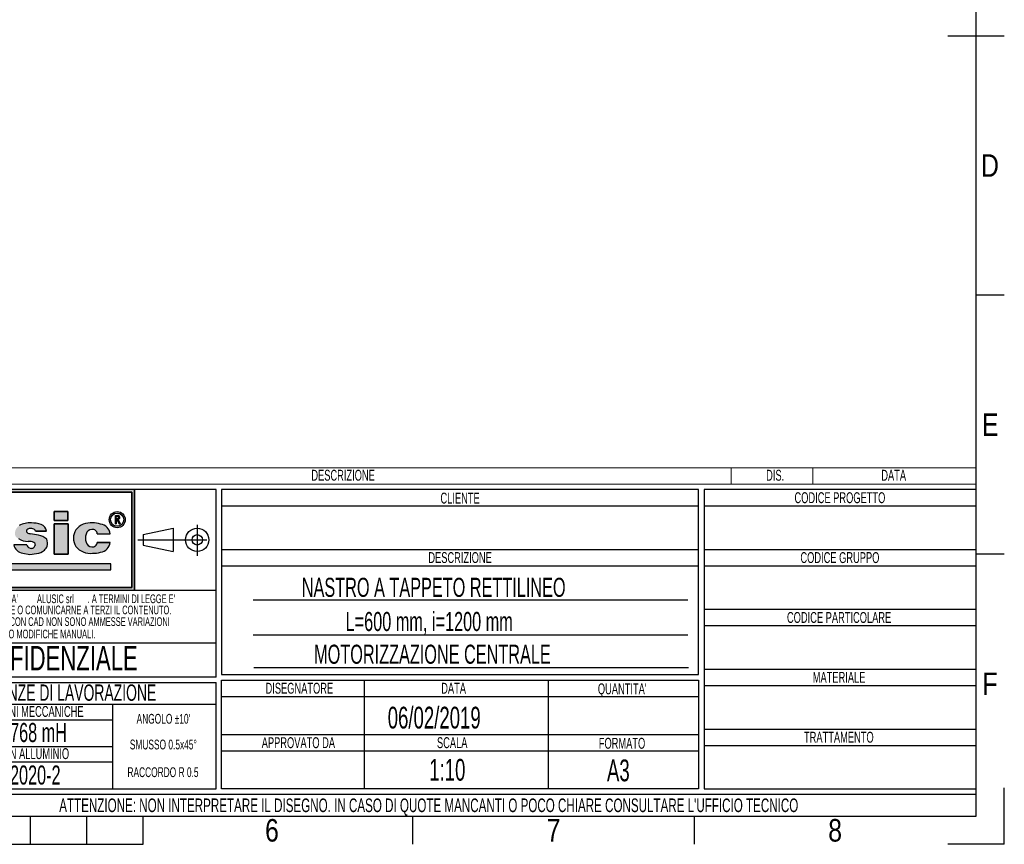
# Model space of a CAD drawing. Header units: millimetres. Extents: x 0 to 420, y 0 to 297.
# Tile 24 of 34: x 239 to 420, y 0 to 151. Entities that reach past the tile are written whole.
import ezdxf
from ezdxf.enums import TextEntityAlignment as Align

# ---------------------------------------------------------------- set-up
doc = ezdxf.new("R2010")
doc.units = ezdxf.units.MM
doc.linetypes.add('CENTERX2', pattern=[20.319999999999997, 12.7, -2.54, 2.54, -2.54])
doc.layers.add('CARTIGLIO', color=140, linetype='Continuous')
doc.styles.add('SLDTEXTSTYLE0', font='TXT', dxfattribs={"width": 0.6382978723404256})
doc.styles.add('SLDTEXTSTYLE1', font='TXT', dxfattribs={"width": 0.675})
doc.styles.add('SLDTEXTSTYLE2', font='TXT', dxfattribs={"width": 0.8214676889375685})

# ---------------------------------------------------------------- blocks, each defined once
blk = doc.blocks.new('SW_NOTE_0')
at = {"layer": 'CARTIGLIO', "color": 0, "insert": (7.526595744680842, 2.578135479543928), "char_height": 2, "attachment_point": 2, "style": 'SLDTEXTSTYLE0'}
blk.add_mtext('TRATTAMENTO', dxfattribs=at)
blk = doc.blocks.new('SW_NOTE_0_1')
at = {"layer": 'CARTIGLIO', "color": 0, "insert": (85.40558510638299, 3.222669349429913), "char_height": 2.5, "attachment_point": 2, "style": 'SLDTEXTSTYLE0'}
blk.add_mtext("ATTENZIONE: NON INTERPRETARE IL DISEGNO. IN CASO DI QUOTE MANCANTI O POCO CHIARE CONSULTARE L'UFFICIO TECNICO", dxfattribs=at)
blk = doc.blocks.new('SW_NOTE_0_2')
at = {"layer": 'CARTIGLIO', "color": 0, "insert": (3.510638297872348, 2.578135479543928), "char_height": 2, "attachment_point": 2, "style": 'SLDTEXTSTYLE0'}
blk.add_mtext('SCALA', dxfattribs=at)
blk = doc.blocks.new('SW_NOTE_0_3')
at = {"layer": 'CARTIGLIO', "color": 0, "insert": (8.670212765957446, 2.578135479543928), "char_height": 2, "attachment_point": 2, "style": 'SLDTEXTSTYLE0'}
blk.add_mtext('APPROVATO DA', dxfattribs=at)
blk = doc.blocks.new('SW_NOTE_0_4')
at = {"layer": 'CARTIGLIO', "color": 0, "insert": (5.398936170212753, 2.578135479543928), "char_height": 2, "attachment_point": 2, "style": 'SLDTEXTSTYLE0'}
blk.add_mtext('FORMATO', dxfattribs=at)
blk = doc.blocks.new('SW_NOTE_0_5')
at = {"layer": 'CARTIGLIO', "color": 0, "insert": (7.606382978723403, 2.578135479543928), "char_height": 2, "attachment_point": 2, "style": 'SLDTEXTSTYLE0'}
blk.add_mtext('DISEGNATORE', dxfattribs=at)
blk = doc.blocks.new('SW_NOTE_0_6')
at = {"layer": 'CARTIGLIO', "color": 0, "insert": (2.845744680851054, 2.578135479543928), "char_height": 2, "attachment_point": 2, "style": 'SLDTEXTSTYLE0'}
blk.add_mtext('DATA', dxfattribs=at)
blk = doc.blocks.new('SW_NOTE_0_7')
at = {"layer": 'CARTIGLIO', "color": 0, "insert": (5.558510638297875, 2.578135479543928), "char_height": 2, "attachment_point": 2, "style": 'SLDTEXTSTYLE0'}
blk.add_mtext("QUANTITA'", dxfattribs=at)
blk = doc.blocks.new('SW_NOTE_0_8')
at = {"layer": 'CARTIGLIO', "color": 0, "insert": (7.10106382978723, 2.578135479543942), "char_height": 2, "attachment_point": 2, "style": 'SLDTEXTSTYLE0'}
blk.add_mtext('DESCRIZIONE', dxfattribs=at)
blk = doc.blocks.new('SW_NOTE_0_9')
at = {"layer": 'CARTIGLIO', "color": 0, "insert": (4.228723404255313, 2.578135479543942), "char_height": 2, "attachment_point": 2, "style": 'SLDTEXTSTYLE0'}
blk.add_mtext('CLIENTE', dxfattribs=at)
blk = doc.blocks.new('SW_NOTE_0_10')
at = {"layer": 'CARTIGLIO', "color": 0, "insert": (5.691489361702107, 2.578135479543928), "char_height": 2, "attachment_point": 2, "style": 'SLDTEXTSTYLE0'}
blk.add_mtext('MATERIALE', dxfattribs=at)
blk = doc.blocks.new('SW_NOTE_0_11')
at = {"layer": 'CARTIGLIO', "color": 0, "insert": (12.15425531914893, 2.578135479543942), "char_height": 2, "attachment_point": 2, "style": 'SLDTEXTSTYLE0'}
blk.add_mtext('CODICE PARTICOLARE', dxfattribs=at)
blk = doc.blocks.new('SW_NOTE_0_12')
at = {"layer": 'CARTIGLIO', "color": 0, "insert": (9.547872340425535, 2.578135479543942), "char_height": 2, "attachment_point": 2, "style": 'SLDTEXTSTYLE0'}
blk.add_mtext('CODICE GRUPPO', dxfattribs=at)
blk = doc.blocks.new('SW_NOTE_0_13')
at = {"layer": 'CARTIGLIO', "color": 0, "insert": (10.69148936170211, 2.578135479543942), "char_height": 2, "attachment_point": 2, "style": 'SLDTEXTSTYLE0'}
blk.add_mtext('CODICE PROGETTO', dxfattribs=at)
blk = doc.blocks.new('SW_NOTE_0_14')
at = {"layer": 'CARTIGLIO', "color": 0, "insert": (6.67819148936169, 2.320321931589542), "char_height": 1.8, "attachment_point": 2, "style": 'SLDTEXTSTYLE0'}
blk.add_mtext("ANGOLO ±10'", dxfattribs=at)
blk = doc.blocks.new('SW_NOTE_0_15')
at = {"layer": 'CARTIGLIO', "color": 0, "insert": (23.93617021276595, 3.867203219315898), "char_height": 3, "attachment_point": 2, "style": 'SLDTEXTSTYLE0'}
blk.add_mtext('TOLLERANZE DI LAVORAZIONE', dxfattribs=at)
blk = doc.blocks.new('SW_NOTE_0_16')
at = {"layer": 'CARTIGLIO', "color": 0, "insert": (21.07265624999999, 5.800804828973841), "char_height": 4.500000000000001, "attachment_point": 2, "style": 'SLDTEXTSTYLE1'}
blk.add_mtext('CONFIDENZIALE', dxfattribs=at)
blk = doc.blocks.new('SW_NOTE_0_17')
at = {"layer": 'CARTIGLIO', "color": 0, "insert": (28.04255319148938, 2.062508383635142), "char_height": 1.6, "attachment_point": 2, "style": 'SLDTEXTSTYLE0'}
blk.add_mtext('DISEGNO ESEGUITO CON CAD NON SONO AMMESSE VARIAZIONI', dxfattribs=at)
blk = doc.blocks.new('SW_NOTE_0_18')
at = {"layer": 'CARTIGLIO', "color": 0, "insert": (27.3404255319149, 2.062508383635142), "char_height": 1.6, "attachment_point": 2, "style": 'SLDTEXTSTYLE0'}
blk.add_mtext('VIETATO RIPRODURRE O COMUNICARNE A TERZI IL CONTENUTO.', dxfattribs=at)
blk = doc.blocks.new('SW_NOTE_0_19')
at = {"layer": 'CARTIGLIO', "color": 0, "insert": (7.587765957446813, 2.320321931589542), "char_height": 1.8, "attachment_point": 2, "style": 'SLDTEXTSTYLE0'}
blk.add_mtext('SMUSSO 0.5x45°', dxfattribs=at)
blk = doc.blocks.new('SW_NOTE_0_20')
at = {"layer": 'CARTIGLIO', "color": 0, "insert": (10.40425531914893, 2.062508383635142), "char_height": 1.6, "attachment_point": 2, "style": 'SLDTEXTSTYLE0'}
blk.add_mtext('O MODIFICHE MANUALI.', dxfattribs=at)
blk = doc.blocks.new('SW_NOTE_0_21')
at = {"layer": 'CARTIGLIO', "color": 0, "char_height": 1.6, "attachment_point": 2, "style": 'SLDTEXTSTYLE0'}
for s, insert in [("DISEGNO DI PROPRIETA'", (10.27659574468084, 2.062508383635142)), ('ALUSIC srl', (25.45120500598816, 2.062508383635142)), (". A TERMINI DI LEGGE E'", (39.41078027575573, 2.062508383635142))]:
    blk.add_mtext(s, dxfattribs=dict(at, insert=insert))
blk = doc.blocks.new('SW_NOTE_0_22')
at = {"layer": 'CARTIGLIO', "color": 0, "insert": (8.569148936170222, 2.320321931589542), "char_height": 1.8, "attachment_point": 2, "style": 'SLDTEXTSTYLE0'}
blk.add_mtext('RACCORDO R 0.5', dxfattribs=at)
blk = doc.blocks.new('SW_NOTE_0_23')
at = {"layer": 'CARTIGLIO', "color": 0, "insert": (18.30319148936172, 2.578135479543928), "char_height": 2, "attachment_point": 2, "style": 'SLDTEXTSTYLE0'}
blk.add_mtext('PER LAVORAZIONI MECCANICHE', dxfattribs=at)
blk = doc.blocks.new('SW_NOTE_0_24')
at = {"layer": 'CARTIGLIO', "color": 0, "insert": (15.68484042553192, 4.511737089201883), "char_height": 3.5, "attachment_point": 2, "style": 'SLDTEXTSTYLE0'}
blk.add_mtext('UNI-ISO 2768 mH', dxfattribs=at)
blk = doc.blocks.new('SW_NOTE_0_25')
at = {"layer": 'CARTIGLIO', "color": 0, "insert": (13.85638297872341, 2.578135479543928), "char_height": 2, "attachment_point": 2, "style": 'SLDTEXTSTYLE0'}
blk.add_mtext('PER PROFILI IN ALLUMINIO', dxfattribs=at)
blk = doc.blocks.new('SW_NOTE_0_26')
at = {"layer": 'CARTIGLIO', "color": 0, "insert": (14.05585106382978, 4.511737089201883), "char_height": 3.5, "attachment_point": 2, "style": 'SLDTEXTSTYLE0'}
blk.add_mtext('UNI-EN 12020-2', dxfattribs=at)
blk = doc.blocks.new('SW_NOTE_0_28')
at = {"layer": 'CARTIGLIO', "color": 0, "insert": (2.845744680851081, 2.578135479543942), "char_height": 2, "attachment_point": 2, "style": 'SLDTEXTSTYLE0'}
blk.add_mtext('DATA', dxfattribs=at)
blk = doc.blocks.new('SW_NOTE_0_29')
at = {"layer": 'CARTIGLIO', "color": 0, "insert": (7.10106382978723, 2.578135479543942), "char_height": 2, "attachment_point": 2, "style": 'SLDTEXTSTYLE0'}
blk.add_mtext('DESCRIZIONE', dxfattribs=at)
blk = doc.blocks.new('SW_NOTE_0_30')
at = {"layer": 'CARTIGLIO', "color": 0, "insert": (1.968085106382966, 2.578135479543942), "char_height": 2, "attachment_point": 2, "style": 'SLDTEXTSTYLE0'}
blk.add_mtext('DIS.', dxfattribs=at)
blk = doc.blocks.new('Cartiglio ALUSIC')
at = {"layer": 'CARTIGLIO'}
h = blk.add_hatch(color=256, dxfattribs=at)
h.paths.add_polyline_path([(113.971100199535, 149.9990413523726), (113.971100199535, 131.4990413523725), (158.971100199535, 131.4990413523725), (158.971100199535, 149.9990413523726)], flags=0)
h.paths.add_polyline_path([(114.471100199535, 131.9990413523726), (114.471100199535, 149.4990413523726), (158.471100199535, 149.4990413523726), (158.471100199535, 131.9990413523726)], flags=0)
for points in [[(128.0219401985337, 145.7956943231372), (125.5527056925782, 145.7956943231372), (125.5527056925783, 135.2696801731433), (154.6424359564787, 135.2696801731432), (154.6424359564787, 136.3597302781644), (128.0219401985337, 136.3597302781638)], [(144.2116339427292, 145.9308884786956), (144.2116339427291, 144.3245774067), (146.6985305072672, 144.3245774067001), (146.6985305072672, 145.9308884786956)], [(146.7838932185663, 143.6808359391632), (144.2116339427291, 143.6808359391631), (144.2116339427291, 138.1064632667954), (146.7838932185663, 138.1064632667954)]]:
    blk.add_hatch(color=256, dxfattribs=at).paths.add_polyline_path(points, flags=0)
h = blk.add_hatch(color=256, dxfattribs=at)
edge = h.paths.add_edge_path(flags=0)
edge.add_arc((155.7921827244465, 144.4510199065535), 1.479868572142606, 0, 360)
edge = h.paths.add_edge_path(flags=0)
edge.add_arc((155.7921827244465, 144.4510199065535), 1.214864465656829, 0, 360)
h = blk.add_hatch(color=256, dxfattribs=at)
edge = h.paths.add_edge_path(flags=0)
edge.add_arc((155.8903200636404, 144.8676091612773), 0.3723980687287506, 277.1406326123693, 450.0000000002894)
edge.add_line((155.8903200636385, 145.240007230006), (155.450204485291, 145.240007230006))
edge.add_line((155.450204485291, 145.240007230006), (155.450204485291, 143.6880606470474))
edge.add_line((155.450204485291, 143.6880606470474), (155.605611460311, 143.6880606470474))
edge.add_line((155.605611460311, 143.6880606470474), (155.605611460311, 144.4952110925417))
edge.add_line((155.605611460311, 144.4952110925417), (155.764003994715, 144.4952110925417))
edge.add_line((155.764003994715, 144.4952110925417), (156.171212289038, 143.6880606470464))
edge.add_line((156.171212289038, 143.6880606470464), (156.3452765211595, 143.6880606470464))
edge.add_line((156.3452765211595, 143.6880606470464), (155.9366110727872, 144.4980993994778))
edge = h.paths.add_edge_path(flags=0)
edge.add_line((155.6056114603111, 145.0846002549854), (155.8903200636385, 145.0846002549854))
edge.add_arc((155.8903200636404, 144.8676091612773), 0.2169910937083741, -90.00000000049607, 90.00000000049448, ccw=False)
edge.add_line((155.8903200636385, 144.6506180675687), (155.6056114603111, 144.6506180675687))
edge.add_line((155.6056114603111, 144.6506180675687), (155.6056114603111, 145.0846002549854))
h = blk.add_hatch(color=256, dxfattribs=at)
edge = h.paths.add_edge_path(flags=0)
edge.add_line((139.7219511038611, 138.0874905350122), (140.9616140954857, 138.2313935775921))
edge.add_arc((140.6251358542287, 140.9172664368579), 2.706867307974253, 277.1406456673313, 311.0032214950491)
edge.add_arc((141.7459062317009, 139.8536948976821), 1.178212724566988, 303.7868133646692, 347.8980612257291)
edge.add_arc((141.0550130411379, 140.1458147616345), 1.920162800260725, 343.6935231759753, 381.4193527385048)
edge.add_arc((140.9170023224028, 138.8528855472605), 2.77207698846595, 46.00269433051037, 81.25096772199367)
edge.add_arc((133.1604335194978, 99.54681763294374), 42.8338661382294, 78.993004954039, 81.01866969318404)
edge.add_arc((140.0875549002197, 143.5111497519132), 1.672976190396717, 238.77709912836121, 261.74465207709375, ccw=False)
edge.add_arc((139.511171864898, 142.3534770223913), 0.3988810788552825, 114.64010585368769, 223.1865854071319, ccw=False)
edge.add_arc((139.9292750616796, 141.471492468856), 1.374925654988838, 90.51660503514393, 115.15343256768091, ccw=False)
edge.add_arc((139.978971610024, 141.8617877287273), 0.986530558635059, 50.69488274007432, 93.60864602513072, ccw=False)
edge.add_arc((140.2656634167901, 142.2302567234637), 0.519939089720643, 14.547573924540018, 49.4198797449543, ccw=False)
edge.add_line((140.7689329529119, 142.3608569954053), (142.7634621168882, 142.3608569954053))
edge.add_arc((141.3534729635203, 142.2214802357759), 1.416861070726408, 5.645321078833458, 71.38339334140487)
edge.add_arc((140.0918708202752, 138.6413140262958), 5.212710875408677, 70.80435731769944, 90.86664277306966)
edge.add_arc((139.6876943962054, 140.01898057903), 3.848224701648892, 85.15036290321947, 119.9120405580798)
edge.add_arc((138.7589405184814, 141.8826763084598), 1.774008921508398, 123.9309471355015, 174.9914571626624)
edge.add_arc((138.007121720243, 141.9227892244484), 1.021881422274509, 173.5516105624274, 249.3813116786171)
edge.add_arc((139.4480837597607, 143.8857829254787), 3.430150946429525, 238.3320469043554, 269.1908231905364)
edge.add_arc((139.5671105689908, 138.3083973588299), 2.154096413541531, 64.99796384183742, 94.45891481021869, ccw=False)
edge.add_arc((140.3551381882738, 139.8813550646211), 0.398545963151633, -35.586121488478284, 72.11412463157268, ccw=False)
edge.add_arc((139.9862171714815, 139.9393420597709), 0.7512299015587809, 245.201083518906, 337.29941344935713, ccw=False)
edge.add_arc((139.934335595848, 140.0154535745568), 0.8024620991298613, 192.5591591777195, 250.8523518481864, ccw=False)
edge.add_line((139.1510748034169, 139.8409601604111), (136.768183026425, 139.8409601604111))
edge.add_arc((138.8654850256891, 140.4022414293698), 2.1711085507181, 194.9824340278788, 258.3364147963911)
edge.add_line((138.4265630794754, 138.2759630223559), (139.7219511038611, 138.0874905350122))
h = blk.add_hatch(color=256, dxfattribs=at)
edge = h.paths.add_edge_path(flags=0)
edge.add_arc((151.1448446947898, 140.5631500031), 1.095489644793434, 191.1589777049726, 269.9285492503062, ccw=False)
edge.add_arc((152.2932291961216, 141.066632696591), 2.335462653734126, 162.1599290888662, 197.8400709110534, ccw=False)
edge.add_arc((151.1448446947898, 141.5701153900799), 1.095489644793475, 90.07145075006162, 168.8410222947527, ccw=False)
edge.add_arc((151.2517282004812, 141.8150308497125), 0.8574339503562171, 2.566657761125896, 97.25285314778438, ccw=False)
edge.add_line((152.108301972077, 141.8534281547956), (154.4848142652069, 141.8534281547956))
edge.add_arc((152.4212904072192, 141.6061501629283), 2.078287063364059, 6.833333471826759, 81.00039250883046)
edge.add_arc((151.336234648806, 138.6914263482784), 5.163706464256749, 74.1517675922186, 91.31975036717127)
edge.add_arc((150.8738064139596, 140.4366829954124), 3.434301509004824, 84.25969198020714, 140.8312604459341)
edge.add_arc((150.5707293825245, 141.0666326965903), 2.817144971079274, 146.8823062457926, 213.1176937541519)
edge.add_arc((150.87380641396, 141.6965823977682), 3.434301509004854, 219.1687395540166, 275.7403080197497)
edge.add_arc((151.3362346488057, 143.4418390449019), 5.163706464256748, 268.6802496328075, 285.8482324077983)
edge.add_arc((152.4212904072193, 140.5271152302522), 2.078287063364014, 278.9996074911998, 353.1666665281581)
edge.add_line((154.4848142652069, 140.2798372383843), (152.1083019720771, 140.2798372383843))
edge.add_arc((151.2517282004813, 140.3182345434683), 0.8574339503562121, 262.7471468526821, 357.4333422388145, ccw=False)
at = {"color": 161, "linetype": 'Continuous', "lineweight": 18}
for p, q in [((113.971100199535, 153.9990413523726), (313.621100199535, 153.9990413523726)), ((268.621100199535, 153.9990413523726), (268.621100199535, 150.9990413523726)), ((283.621100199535, 153.9990413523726), (283.621100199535, 150.9990413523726)), ((313.621100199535, 150.9990413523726), (313.621100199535, 153.9990413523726)), ((113.971100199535, 150.9990413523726), (313.621100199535, 150.9990413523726))]:
    blk.add_line(p, q, dxfattribs=at)
at = {"layer": 'CARTIGLIO'}
for p, q in [((173.971100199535, 149.9990413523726), (113.971100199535, 149.9990413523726)), ((158.971100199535, 149.9990413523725), (113.971100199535, 149.9990413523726)), ((114.471100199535, 149.4990413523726), (158.471100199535, 149.4990413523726)), ((158.471100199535, 149.4990413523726), (114.471100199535, 149.4990413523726)), ((158.471100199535, 149.4990413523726), (158.471100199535, 131.9990413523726)), ((158.471100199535, 131.9990413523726), (158.471100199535, 149.4990413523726)), ((158.971100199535, 131.4990413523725), (158.971100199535, 149.9990413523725)), ((158.971100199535, 149.9990413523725), (158.971100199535, 131.4990413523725)), ((173.971100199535, 115.5498549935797), (173.971100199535, 149.9990413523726)), ((262.621100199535, 149.9990413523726), (174.971100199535, 149.9990413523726)), ((174.971100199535, 149.9990413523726), (174.971100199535, 115.9990413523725)), ((262.621100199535, 115.9990413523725), (262.621100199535, 149.9990413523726)), ((313.621100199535, 149.9990413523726), (263.621100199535, 149.9990413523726)), ((263.621100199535, 149.9990413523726), (263.621100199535, 94.99904135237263)), ((313.621100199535, 94.99904135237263), (313.621100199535, 149.9990413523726)), ((174.971100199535, 146.9990413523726), (262.621100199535, 146.9990413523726)), ((263.621100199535, 146.9990413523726), (313.621100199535, 146.9990413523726)), ((146.6985305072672, 145.9308884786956), (144.2116339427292, 145.9308884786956)), ((144.2116339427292, 145.9308884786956), (144.2116339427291, 144.3245774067)), ((144.2116339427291, 144.3245774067), (144.2116339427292, 145.9308884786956)), ((144.2116339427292, 145.9308884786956), (146.6985305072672, 145.9308884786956)), ((146.6985305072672, 145.9308884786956), (146.6985305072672, 144.3245774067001)), ((146.6985305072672, 144.3245774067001), (146.6985305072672, 145.9308884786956)), ((155.450204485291, 143.6880606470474), (155.450204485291, 145.240007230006)), ((155.450204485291, 143.6880606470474), (155.450204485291, 145.240007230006)), ((155.450204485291, 145.240007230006), (155.8903200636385, 145.240007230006)), ((155.450204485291, 145.240007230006), (155.8903200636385, 145.240007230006)), ((155.6056114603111, 145.0846002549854), (155.8903200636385, 145.0846002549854)), ((155.6056114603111, 144.6506180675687), (155.6056114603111, 145.0846002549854)), ((155.6056114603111, 144.6506180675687), (155.6056114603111, 145.0846002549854)), ((155.6056114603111, 145.0846002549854), (155.8903200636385, 145.0846002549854)), ((144.2116339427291, 144.3245774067), (146.6985305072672, 144.3245774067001)), ((146.6985305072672, 144.3245774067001), (144.2116339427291, 144.3245774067)), ((146.7838932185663, 143.6808359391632), (144.2116339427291, 143.6808359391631)), ((144.2116339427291, 143.6808359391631), (144.2116339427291, 138.1064632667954)), ((144.2116339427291, 143.6808359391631), (146.7838932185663, 143.6808359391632)), ((144.2116339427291, 138.1064632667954), (144.2116339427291, 143.6808359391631)), ((146.7838932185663, 138.1064632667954), (146.7838932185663, 143.6808359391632)), ((146.7838932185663, 143.6808359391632), (146.7838932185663, 138.1064632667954)), ((155.450204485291, 143.6880606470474), (155.605611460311, 143.6880606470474)), ((155.605611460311, 143.6880606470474), (155.450204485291, 143.6880606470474)), ((155.6056114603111, 144.6506180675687), (155.8903200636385, 144.6506180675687)), ((155.8903200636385, 144.6506180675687), (155.6056114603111, 144.6506180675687)), ((155.605611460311, 144.4952110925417), (155.605611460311, 143.6880606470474)), ((155.605611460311, 143.6880606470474), (155.605611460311, 144.4952110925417)), ((155.764003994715, 144.4952110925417), (155.605611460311, 144.4952110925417)), ((155.605611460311, 144.4952110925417), (155.764003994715, 144.4952110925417)), ((156.171212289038, 143.6880606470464), (155.764003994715, 144.4952110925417)), ((155.764003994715, 144.4952110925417), (156.171212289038, 143.6880606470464)), ((155.9366110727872, 144.4980993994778), (156.3452765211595, 143.6880606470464)), ((155.9366110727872, 144.4980993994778), (156.3452765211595, 143.6880606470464)), ((156.171212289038, 143.6880606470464), (156.3452765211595, 143.6880606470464)), ((156.3452765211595, 143.6880606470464), (156.171212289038, 143.6880606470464)), ((140.7689329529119, 142.3608569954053), (142.7634621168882, 142.3608569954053)), ((142.7634621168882, 142.3608569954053), (140.7689329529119, 142.3608569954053)), ((152.108301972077, 141.8534281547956), (154.4848142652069, 141.8534281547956)), ((152.108301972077, 141.8534281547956), (154.4848142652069, 141.8534281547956)), ((160.5624374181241, 141.7060810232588), (166.0550106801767, 142.8872795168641)), ((160.5624374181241, 141.7060810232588), (160.5624374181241, 139.7920016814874)), ((166.0550106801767, 142.8872795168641), (166.0550106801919, 138.6108031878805)), ((139.1510748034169, 139.8409601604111), (136.768183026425, 139.8409601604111)), ((139.1510748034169, 139.8409601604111), (136.768183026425, 139.8409601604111)), ((154.4848142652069, 140.2798372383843), (152.1083019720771, 140.2798372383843)), ((152.1083019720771, 140.2798372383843), (154.4848142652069, 140.2798372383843)), ((160.5624374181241, 139.7920016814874), (166.0550106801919, 138.6108031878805)), ((138.4265630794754, 138.2759630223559), (139.7219511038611, 138.0874905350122)), ((138.4265630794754, 138.2759630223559), (139.7219511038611, 138.0874905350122)), ((139.7219511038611, 138.0874905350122), (140.9616140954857, 138.2313935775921)), ((139.7219511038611, 138.0874905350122), (140.9616140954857, 138.2313935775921)), ((144.2116339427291, 138.1064632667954), (146.7838932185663, 138.1064632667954)), ((146.7838932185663, 138.1064632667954), (144.2116339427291, 138.1064632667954)), ((174.971100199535, 138.9990413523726), (262.621100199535, 138.9990413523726)), ((263.621100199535, 138.9990413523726), (313.621100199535, 138.9990413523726)), ((154.6424359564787, 136.3597302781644), (128.0219401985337, 136.3597302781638)), ((154.6424359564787, 136.3597302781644), (128.0219401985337, 136.3597302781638)), ((154.6424359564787, 135.2696801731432), (154.6424359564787, 136.3597302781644)), ((154.6424359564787, 135.2696801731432), (154.6424359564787, 136.3597302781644)), ((174.971100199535, 135.9990413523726), (262.621100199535, 135.9990413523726)), ((263.621100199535, 135.9990413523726), (313.621100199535, 135.9990413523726)), ((125.5527056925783, 135.2696801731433), (154.6424359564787, 135.2696801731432)), ((125.5527056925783, 135.2696801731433), (154.6424359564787, 135.2696801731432)), ((113.971100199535, 131.4990413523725), (158.971100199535, 131.4990413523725)), ((113.971100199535, 131.4990413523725), (173.971100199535, 131.4990413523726)), ((158.471100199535, 131.9990413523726), (114.471100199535, 131.9990413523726)), ((114.471100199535, 131.9990413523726), (158.471100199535, 131.9990413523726)), ((260.621100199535, 129.6657080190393), (180.7961001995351, 129.6657080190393)), ((263.621100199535, 127.9990413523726), (313.621100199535, 127.9990413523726)), ((263.621100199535, 124.9990413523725), (313.621100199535, 124.9990413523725)), ((180.7961001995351, 123.3074882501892), (260.621100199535, 123.3074882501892)), ((173.971100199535, 121.7636603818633), (113.971100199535, 121.7636603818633)), ((174.971100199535, 115.9990413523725), (262.621100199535, 115.9990413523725)), ((180.9187030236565, 117.3170769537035), (260.7437030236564, 117.3170769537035)), ((263.621100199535, 116.9990413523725), (313.621100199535, 116.9990413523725)), ((173.971100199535, 115.5498549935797), (113.971100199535, 115.5498549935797)), ((113.971100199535, 114.5498549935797), (173.971100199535, 114.5498549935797)), ((173.971100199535, 94.99904135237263), (173.971100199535, 114.5498549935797)), ((174.971100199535, 114.9990413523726), (262.621100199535, 114.9990413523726)), ((174.971100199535, 94.99904135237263), (174.971100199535, 114.9990413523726)), ((201.1430971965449, 114.9990413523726), (201.1430971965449, 94.99904135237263)), ((234.9680971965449, 114.9990413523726), (234.9680971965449, 94.99904135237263)), ((262.621100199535, 114.9990413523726), (262.621100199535, 94.99904135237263)), ((263.621100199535, 113.9990413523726), (313.621100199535, 113.9990413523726)), ((173.9571410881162, 110.4900006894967), (113.9571410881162, 110.4900006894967)), ((154.9806365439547, 94.99904135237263), (154.9806365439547, 110.4900006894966)), ((174.971100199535, 111.9990413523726), (262.621100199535, 111.9990413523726)), ((113.971100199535, 107.6716313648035), (154.9806365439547, 107.6716313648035)), ((174.971100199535, 104.9990413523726), (262.621100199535, 104.9990413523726)), ((263.621100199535, 105.9990413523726), (313.621100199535, 105.9990413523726)), ((154.9806365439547, 102.7445210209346), (113.971100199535, 102.7445210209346)), ((174.971100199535, 101.9990413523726), (262.621100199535, 101.9990413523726)), ((263.621100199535, 102.9990413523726), (313.621100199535, 102.9990413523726)), ((113.9850593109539, 99.96496483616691), (154.9945956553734, 99.96496483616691)), ((113.971100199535, 94.99904135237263), (173.971100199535, 94.99904135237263)), ((262.621100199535, 94.99904135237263), (174.971100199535, 94.99904135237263)), ((263.621100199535, 94.99904135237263), (313.621100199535, 94.99904135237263)), ((313.621100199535, 93.99904135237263), (113.971100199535, 93.99904135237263)), ((313.621100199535, 89.99904135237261), (313.621100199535, 93.99904135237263)), ((113.971100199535, 89.99904135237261), (313.621100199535, 89.99904135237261))]:
    blk.add_line(p, q, dxfattribs=at)
at = {"layer": 'CARTIGLIO', "linetype": 'CENTERX2'}
for p, q in [((170.4898443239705, 143.5008789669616), (170.4898443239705, 137.8355069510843)), ((159.5584198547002, 140.749041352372), (173.3837805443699, 140.749041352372))]:
    blk.add_line(p, q, dxfattribs=at)
at = {"layer": 'CARTIGLIO', "linetype": 'Continuous'}
blk.add_line((113.9695322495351, 89.99904135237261), (313.621100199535, 89.99904135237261), dxfattribs=at)
at = {"layer": 'CARTIGLIO'}
for centre, radius in [((155.7921827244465, 144.4510199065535), 1.479868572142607), ((155.7921827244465, 144.4510199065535), 1.479868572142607), ((155.7921827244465, 144.4510199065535), 1.214864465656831), ((155.7921827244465, 144.4510199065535), 1.214864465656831), ((170.4898443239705, 140.7490413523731), 2.138238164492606), ((170.4898443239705, 140.7490413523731), 0.9570396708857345)]:
    blk.add_circle(centre, radius, dxfattribs=at)
for centre, radius, start, end in [((155.8903200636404, 144.8676091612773), 0.3723980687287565, 277.1406326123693, 90.00000000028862), ((155.8903200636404, 144.8676091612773), 0.3723980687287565, 277.1406326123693, 90.00000000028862), ((155.8903200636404, 144.8676091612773), 0.2169910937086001, 269.9999999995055, 90.00000000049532), ((155.8903200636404, 144.8676091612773), 0.2169910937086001, 269.9999999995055, 90.00000000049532), ((139.6876943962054, 140.01898057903), 3.848224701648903, 85.15036290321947, 119.9120405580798), ((139.6876943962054, 140.01898057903), 3.848224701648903, 85.15036290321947, 119.9120405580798), ((140.0918708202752, 138.6413140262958), 5.212710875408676, 70.80435731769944, 90.86664277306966), ((140.0918708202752, 138.6413140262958), 5.212710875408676, 70.80435731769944, 90.86664277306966), ((141.3534729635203, 142.2214802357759), 1.416861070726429, 5.645321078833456, 71.38339334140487), ((141.3534729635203, 142.2214802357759), 1.416861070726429, 5.645321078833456, 71.38339334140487), ((150.8738064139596, 140.4366829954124), 3.434301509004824, 84.25969198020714, 140.8312604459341), ((150.8738064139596, 140.4366829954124), 3.434301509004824, 84.25969198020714, 140.8312604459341), ((151.336234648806, 138.6914263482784), 5.163706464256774, 74.1517675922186, 91.31975036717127), ((151.336234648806, 138.6914263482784), 5.163706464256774, 74.1517675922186, 91.31975036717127), ((152.4212904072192, 141.6061501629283), 2.078287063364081, 6.833333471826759, 81.00039250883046), ((152.4212904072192, 141.6061501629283), 2.078287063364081, 6.833333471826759, 81.00039250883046), ((139.511171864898, 142.3534770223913), 0.3988810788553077, 114.6401058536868, 223.1865854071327), ((139.511171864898, 142.3534770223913), 0.3988810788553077, 114.6401058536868, 223.1865854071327), ((140.0875549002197, 143.5111497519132), 1.672976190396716, 238.777099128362, 261.7446520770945), ((140.0875549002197, 143.5111497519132), 1.672976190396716, 238.777099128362, 261.7446520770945), ((139.9292750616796, 141.471492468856), 1.374925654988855, 90.51660503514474, 115.1534325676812), ((139.9292750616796, 141.471492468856), 1.374925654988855, 90.51660503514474, 115.1534325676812), ((133.1604335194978, 99.54681763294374), 42.83386613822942, 78.993004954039, 81.01866969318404), ((133.1604335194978, 99.54681763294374), 42.83386613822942, 78.993004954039, 81.01866969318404), ((139.978971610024, 141.8617877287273), 0.9865305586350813, 50.69488274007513, 93.60864602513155), ((139.978971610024, 141.8617877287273), 0.9865305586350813, 50.69488274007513, 93.60864602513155), ((140.2656634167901, 142.2302567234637), 0.5199390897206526, 14.5475739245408, 49.41987974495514), ((140.2656634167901, 142.2302567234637), 0.5199390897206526, 14.5475739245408, 49.41987974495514), ((140.9170023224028, 138.8528855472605), 2.77207698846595, 46.00269433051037, 81.25096772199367), ((140.9170023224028, 138.8528855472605), 2.77207698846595, 46.00269433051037, 81.25096772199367), ((150.5707293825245, 141.0666326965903), 2.81714497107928, 146.8823062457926, 213.1176937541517), ((150.5707293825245, 141.0666326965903), 2.81714497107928, 146.8823062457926, 213.1176937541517), ((152.2932291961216, 141.066632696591), 2.335462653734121, 162.159929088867, 197.8400709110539), ((152.2932291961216, 141.066632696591), 2.335462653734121, 162.159929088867, 197.8400709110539), ((151.1448446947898, 141.5701153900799), 1.095489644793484, 90.07145075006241, 168.8410222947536), ((151.1448446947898, 141.5701153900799), 1.095489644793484, 90.07145075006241, 168.8410222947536), ((151.2517282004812, 141.8150308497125), 0.8574339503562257, 2.566657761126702, 97.25285314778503), ((151.2517282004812, 141.8150308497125), 0.8574339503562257, 2.566657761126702, 97.25285314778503), ((138.8654850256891, 140.4022414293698), 2.171108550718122, 194.9824340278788, 258.3364147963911), ((138.8654850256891, 140.4022414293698), 2.171108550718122, 194.9824340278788, 258.3364147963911), ((139.4480837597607, 143.8857829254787), 3.430150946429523, 238.3320469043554, 269.1908231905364), ((139.4480837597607, 143.8857829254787), 3.430150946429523, 238.3320469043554, 269.1908231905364), ((139.934335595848, 140.0154535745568), 0.8024620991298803, 192.5591591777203, 250.8523518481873), ((139.934335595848, 140.0154535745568), 0.8024620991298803, 192.5591591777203, 250.8523518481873), ((139.5671105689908, 138.3083973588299), 2.154096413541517, 64.99796384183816, 94.45891481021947), ((139.5671105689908, 138.3083973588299), 2.154096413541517, 64.99796384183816, 94.45891481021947), ((139.9862171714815, 139.9393420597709), 0.7512299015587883, 245.2010835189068, 337.2994134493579), ((139.9862171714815, 139.9393420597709), 0.7512299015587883, 245.2010835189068, 337.2994134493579), ((140.3551381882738, 139.8813550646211), 0.398545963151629, 324.4138785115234, 72.11412463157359), ((140.3551381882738, 139.8813550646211), 0.398545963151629, 324.4138785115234, 72.11412463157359), ((141.7459062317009, 139.8536948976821), 1.178212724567, 303.7868133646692, 347.8980612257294), ((141.7459062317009, 139.8536948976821), 1.178212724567, 303.7868133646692, 347.8980612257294), ((141.0550130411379, 140.1458147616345), 1.920162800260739, 343.6935231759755, 21.41935273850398), ((141.0550130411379, 140.1458147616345), 1.920162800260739, 343.6935231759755, 21.41935273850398), ((150.87380641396, 141.6965823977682), 3.434301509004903, 219.1687395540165, 275.7403080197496), ((150.87380641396, 141.6965823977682), 3.434301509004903, 219.1687395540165, 275.7403080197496), ((151.1448446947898, 140.5631500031), 1.095489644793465, 191.1589777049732, 269.9285492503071), ((151.1448446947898, 140.5631500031), 1.095489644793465, 191.1589777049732, 269.9285492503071), ((151.2517282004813, 140.3182345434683), 0.8574339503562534, 262.7471468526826, 357.4333422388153), ((151.2517282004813, 140.3182345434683), 0.8574339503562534, 262.7471468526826, 357.4333422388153), ((152.4212904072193, 140.5271152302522), 2.078287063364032, 278.9996074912, 353.1666665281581), ((152.4212904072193, 140.5271152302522), 2.078287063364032, 278.9996074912, 353.1666665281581), ((140.6251358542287, 140.9172664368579), 2.706867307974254, 277.1406456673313, 311.0032214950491), ((140.6251358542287, 140.9172664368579), 2.706867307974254, 277.1406456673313, 311.0032214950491), ((151.3362346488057, 143.4418390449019), 5.163706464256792, 268.6802496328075, 285.8482324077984), ((151.3362346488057, 143.4418390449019), 5.163706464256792, 268.6802496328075, 285.8482324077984)]:
    blk.add_arc(centre, radius, start, end, dxfattribs=at)
at = {"layer": 'CARTIGLIO', "color": 140}
for name, p in [('SW_NOTE_0_29', (190.1919338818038, 151.0374199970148)), ('SW_NOTE_0_30', (274.7198694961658, 151.0374199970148)), ('SW_NOTE_0_28', (295.6211001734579, 151.0374199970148)), ('SW_NOTE_0_9', (214.5627669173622, 146.8406889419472)), ('SW_NOTE_0_13', (277.8947116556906, 146.9129301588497)), ('SW_NOTE_0_8', (211.6919338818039, 135.9129301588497)), ('SW_NOTE_0_12', (279.0377666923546, 135.9129301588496)), ('SW_NOTE_0_21', (118.9711016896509, 128.6603244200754)), ('SW_NOTE_0_18', (116.3533271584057, 126.6141659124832)), ('SW_NOTE_0_11', (276.2849895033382, 124.9129301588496)), ('SW_NOTE_0_17', (115.6355512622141, 124.4682551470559)), ('SW_NOTE_0_20', (133.3899886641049, 122.1920407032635)), ('SW_NOTE_0_16', (122.2362996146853, 115.4679531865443)), ('SW_NOTE_0_10', (282.7433227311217, 113.9129301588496)), ('SW_NOTE_0_15', (119.5374520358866, 110.3183836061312)), ('SW_NOTE_0_5', (181.6538538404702, 111.9129301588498)), ('SW_NOTE_0_6', (214.7569204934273, 111.9129301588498)), ('SW_NOTE_0_7', (243.0297586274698, 111.8012947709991)), ('SW_NOTE_0_23', (117.6003680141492, 107.6481432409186)), ('SW_NOTE_0_14', (157.5950277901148, 106.4612057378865)), ('SW_NOTE_0_24', (118.7522918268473, 102.6005131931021)), ('SW_NOTE_0', (280.862766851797, 102.9129301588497)), ('SW_NOTE_0_19', (156.6725276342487, 101.7341689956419)), ('SW_NOTE_0_3', (180.406631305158, 101.9129301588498)), ('SW_NOTE_0_2', (213.8333092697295, 101.9129301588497)), ('SW_NOTE_0_4', (243.1505916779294, 101.8012947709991)), ('SW_NOTE_0_25', (121.8587729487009, 99.90266357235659)), ('SW_NOTE_0_26', (120.2859705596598, 94.78943414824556)), ('SW_NOTE_0_22', (155.6312777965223, 96.6517264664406)), ('SW_NOTE_0_1', (127.6311861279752, 90.01640253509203))]:
    blk.add_blockref(name, p, dxfattribs=at)
at = {"layer": 'CARTIGLIO', "color": 140, "style": 'SLDTEXTSTYLE0', "width": 0.6382978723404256}
for tag, height, p in [('AUTOATTR1', 3.5, (223.449403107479, 133.7003798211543)), ('AUTOATTR2', 3.5, (221.9290871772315, 127.4217635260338)), ('AUTOATTR11', 3.5, (223.1430107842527, 121.4105734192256)), ('AUTOATTR8', 4, (219.2444208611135, 110.0025032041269)), ('AUTOATTR9', 4, (218.1221976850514, 100.4234402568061)), ('AUTOATTR0', 4, (249.0325362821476, 100.3118048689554))]:
    blk.add_attdef(tag, text='', height=height, dxfattribs=at).set_placement(p, align=Align.TOP_CENTER)
at = {"layer": 'CARTIGLIO', "color": 140}
for tag in ['AUTOATTR13', 'AUTOATTR12', 'AUTOATTR10', 'AUTOATTR7', 'AUTOATTR6', 'AUTOATTR5', 'AUTOATTR4', 'AUTOATTR3']:
    blk.add_attdef(tag, (0, 0), '', height=4, dxfattribs=at)

msp = doc.modelspace()

# ---------------------------------------------------------------- linework, layer by layer
at = {"layer": 'CARTIGLIO', "linetype": 'Continuous'}
for p, q in [((414.8273971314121, 5.171001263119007), (414.8273971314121, 291.8225690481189)), ((409.6531811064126, 148.4967851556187), (420.0016131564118, 148.4967851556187)), ((420.0016131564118, 100.8939977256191), (414.8273971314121, 100.8939977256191)), ((420.0016131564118, 53.29121029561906), (414.8273971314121, 53.29121029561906)), ((420.0016131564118, -0.003214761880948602), (420.0016131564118, 10.34521728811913)), ((5.180115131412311, 5.171001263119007), (414.8273971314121, 5.171001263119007)), ((215.1758291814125, 5.171001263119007), (414.8273971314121, 5.171001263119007)), ((241.0490522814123, -0.003214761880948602), (241.0490522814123, 5.171001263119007)), ((251.3974843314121, -0.003214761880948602), (251.3974843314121, 5.171001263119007)), ((261.7459163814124, -0.003214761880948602), (261.7459163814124, 5.171001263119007)), ((311.3430766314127, -0.003214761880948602), (311.3430766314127, 5.171001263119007)), ((363.0852368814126, -0.003214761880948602), (363.0852368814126, 5.171001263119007)), ((158.2615958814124, -0.003214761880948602), (261.7459163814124, -0.003214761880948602)), ((420.0016131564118, -0.003214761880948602), (409.6531811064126, -0.003214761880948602))]:
    msp.add_line(p, q, dxfattribs=at)
at = {"layer": 'CARTIGLIO'}
msp.add_line((215.1773971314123, 5.171001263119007), (414.8273971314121, 5.171001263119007), dxfattribs=at)

# ---------------------------------------------------------------- block references
ref = msp.add_blockref('Cartiglio ALUSIC', (101.206296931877, -84.82804008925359), dxfattribs=at)
ref.add_attrib('AUTOATTR11', 'MOTORIZZAZIONE CENTRALE', dxfattribs={"color": 140, "height": 3.5, "style": 'SLDTEXTSTYLE0', "width": 0.6382978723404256}).set_placement((293.1774327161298, 32.11183020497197), align=Align.BOTTOM_LEFT)
ref.add_attrib('AUTOATTR9', '1:10', dxfattribs={"color": 140, "height": 4, "style": 'SLDTEXTSTYLE0', "width": 0.6382978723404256}).set_placement((314.3284946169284, 10.48602516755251), align=Align.BOTTOM_LEFT)
ref.add_attrib('AUTOATTR8', '06/02/2019', dxfattribs={"color": 140, "height": 4, "style": 'SLDTEXTSTYLE0', "width": 0.6382978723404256}).set_placement((306.7007177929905, 20.06508811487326), align=Align.BOTTOM_LEFT)
ref.add_attrib('AUTOATTR2', 'L=600 mm, i=1200 mm', dxfattribs={"color": 140, "height": 3.5, "style": 'SLDTEXTSTYLE0', "width": 0.6382978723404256}).set_placement((298.9635091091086, 38.12302031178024), align=Align.BOTTOM_LEFT)
ref.add_attrib('AUTOATTR1', 'NASTRO A TAPPETO RETTILINEO', dxfattribs={"color": 140, "height": 3.5, "style": 'SLDTEXTSTYLE0', "width": 0.6382978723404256}).set_placement((290.9135125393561, 44.40163660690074), align=Align.BOTTOM_LEFT)
ref.add_attrib('AUTOATTR0', 'A3', dxfattribs={"color": 140, "height": 4, "style": 'SLDTEXTSTYLE0', "width": 0.6382978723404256}).set_placement((346.9888332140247, 10.37438977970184), align=Align.BOTTOM_LEFT)

# ---------------------------------------------------------------- texts
at = {"layer": 'CARTIGLIO', "char_height": 4.13937282, "attachment_point": 2, "style": 'SLDTEXTSTYLE2'}
for s, insert in [('D', (417.3655368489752, 126.7485710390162)), ('E', (417.42546495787, 79.14578360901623)), ('F', (417.3681689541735, 31.54299617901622)), ('6', (285.4283396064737, 4.637072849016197)), ('7', (337.170499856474, 4.637072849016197)), ('8', (388.9126601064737, 4.637072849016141))]:
    msp.add_mtext(s, dxfattribs=dict(at, insert=insert))

doc.saveas('drawing.dxf')
